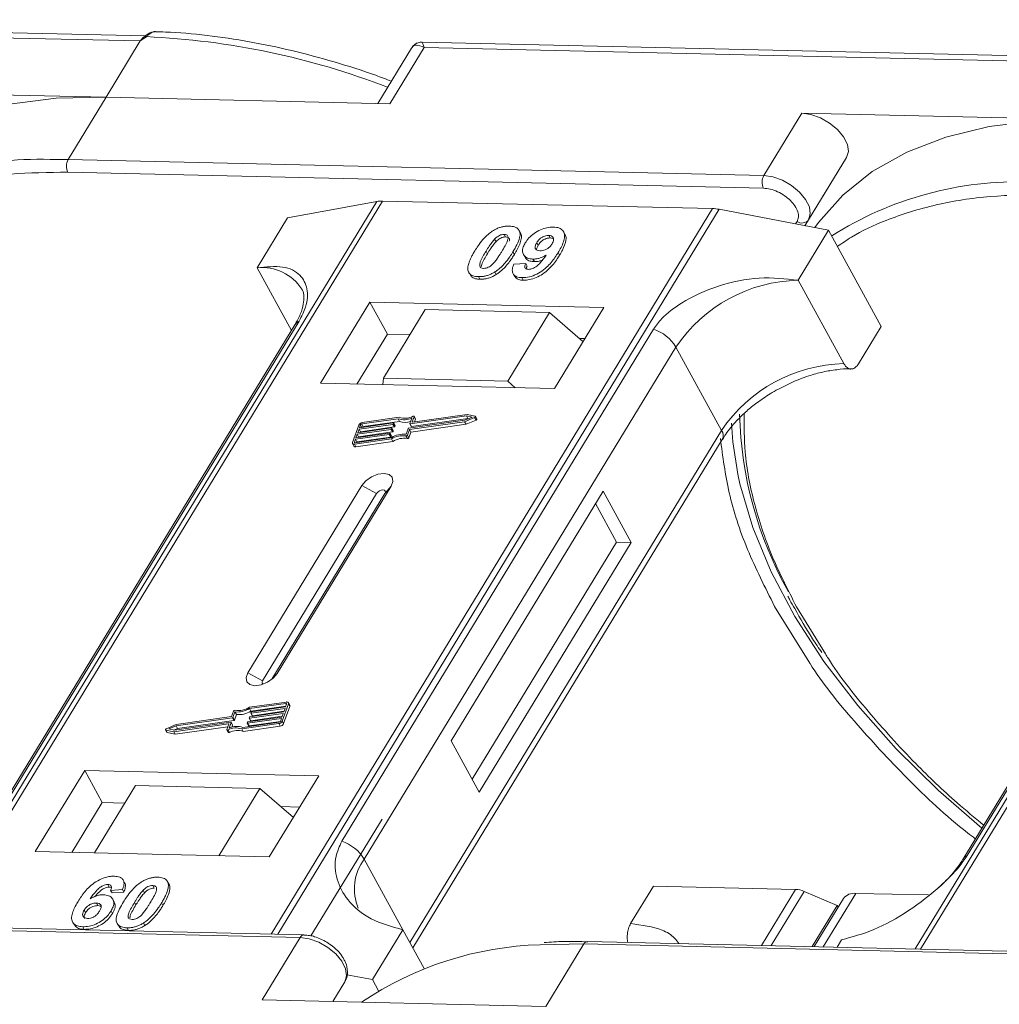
# Model space of a CAD drawing. Header units: millimetres. Extents: x -956 to 636, y -192 to 923.
# Tile 58 of 75: x 270 to 309, y 726 to 765. Entities that reach past the tile are written whole.
import ezdxf

# ---------------------------------------------------------------- set-up
doc = ezdxf.new("R2010")
doc.units = ezdxf.units.MM

msp = doc.modelspace()

# ---------------------------------------------------------------- linework, layer by layer
at = {"color": 7, "linetype": 'Continuous', "lineweight": 15}
for p, q in [((275.437, 764.432), (247.807, 765.066)), ((247.885, 764.858), (275.232, 764.23)), ((275.232, 764.23), (273.887, 762.02)), ((275.471, 764.398), (275.232, 764.23)), ((313.938, 763.548), (286.309, 764.182)), ((285.886, 763.944), (284.566, 761.775)), ((285.042, 761.764), (286.387, 763.974)), ((286.387, 763.974), (313.733, 763.347)), ((273.887, 762.02), (262.732, 762.276)), ((272.393, 759.565), (273.887, 762.02)), ((273.887, 762.02), (285.042, 761.764)), ((301.234, 761.393), (299.74, 758.938)), ((312.389, 761.137), (301.234, 761.393)), ((272.393, 759.565), (271.683, 759.57)), ((299.74, 758.938), (272.393, 759.565)), ((302.988, 759.652), (301.354, 756.966)), ((301.494, 757.197), (302.988, 759.652)), ((272.382, 759.068), (299.728, 758.44)), ((267.395, 729.411), (284.753, 757.937)), ((284.753, 757.937), (297.726, 757.639)), ((284.524, 757.92), (267.18, 729.416)), ((297.726, 757.639), (280.369, 729.114)), ((280.635, 729.108), (297.979, 757.612)), ((281.022, 757.276), (284.524, 757.92)), ((297.979, 757.612), (302.284, 756.788)), ((281.022, 757.276), (279.827, 755.312)), ((301.354, 756.966), (301.494, 757.197)), ((290.172, 756.681), (290.117, 756.782)), ((301.044, 757.135), (300.985, 757.037)), ((301.089, 754.824), (302.284, 756.788)), ((302.284, 756.788), (304.354, 753.006)), ((323.026, 757.037), (305.681, 728.533)), ((305.897, 728.528), (323.254, 757.054)), ((289.156, 756.438), (289.211, 756.337)), ((289.534, 756.625), (289.589, 756.524)), ((291.337, 756.484), (291.282, 756.585)), ((291.337, 756.484), (291.439, 756.463)), ((291.922, 756.629), (291.867, 756.73)), ((290.813, 756.297), (290.869, 756.197)), ((288.819, 755.965), (288.874, 755.865)), ((289.932, 755.836), (289.877, 755.937)), ((290.29, 755.834), (290.345, 755.733)), ((290.662, 755.654), (290.718, 755.553)), ((291.711, 755.813), (291.655, 755.913)), ((279.827, 755.312), (281.173, 752.852)), ((289.91, 755.451), (290.377, 755.482)), ((290.377, 755.482), (290.432, 755.381)), ((288.182, 755.073), (288.237, 754.972)), ((288.522, 754.963), (288.577, 754.862)), ((289.168, 755.15), (289.223, 755.049)), ((289.881, 755.078), (289.936, 754.977)), ((290.229, 754.924), (290.284, 754.823)), ((302.883, 751.546), (301.089, 754.824)), ((284.252, 753.965), (282.31, 750.774)), ((293.446, 753.755), (284.252, 753.965)), ((284.252, 753.965), (284.942, 752.705)), ((291.504, 750.563), (293.446, 753.755)), ((286.43, 753.667), (284.787, 750.966)), ((291.314, 753.554), (286.43, 753.667)), ((289.671, 750.854), (291.314, 753.554)), ((291.314, 753.554), (292.63, 752.413)), ((281.304, 753.068), (269.054, 732.935)), ((269.225, 733.084), (281.476, 753.217)), ((295.399, 752.897), (283.149, 732.765)), ((303.457, 751.532), (304.354, 753.006)), ((284.942, 752.705), (283.747, 750.741)), ((285.832, 752.684), (284.942, 752.705)), ((292.699, 752.527), (292.493, 752.531)), ((284.035, 732.063), (296.285, 752.196)), ((298.079, 748.918), (296.285, 752.196)), ((319.806, 752.184), (307.555, 732.052)), ((307.727, 732.201), (319.977, 752.333)), ((284.787, 750.966), (284.768, 750.717)), ((289.671, 750.854), (284.787, 750.966)), ((282.31, 750.774), (291.504, 750.563)), ((289.966, 750.598), (289.671, 750.854)), ((285.409, 749.434), (283.956, 749.228)), ((288.045, 749.486), (285.838, 749.172)), ((285.918, 749.251), (285.992, 749.456)), ((288.081, 749.545), (285.931, 749.239)), ((286.047, 749.37), (285.992, 749.471)), ((285.992, 749.456), (286.047, 749.355)), ((287.979, 749.261), (288.372, 749.426)), ((287.984, 749.315), (288.273, 749.437)), ((288.273, 749.437), (288.045, 749.486)), ((288.101, 749.385), (288.045, 749.486)), ((288.391, 749.479), (288.081, 749.545)), ((288.372, 749.426), (288.427, 749.326)), ((288.459, 749.37), (288.403, 749.47)), ((283.816, 749.127), (283.571, 748.446)), ((285.156, 749.156), (283.828, 748.968)), ((283.848, 749.024), (285.176, 749.213)), ((283.889, 749.138), (283.848, 749.024)), ((283.883, 748.867), (285.211, 749.055)), ((283.944, 749.038), (283.889, 749.138)), ((285.366, 749.374), (283.936, 749.171)), ((283.936, 749.171), (283.991, 749.071)), ((283.991, 749.071), (285.421, 749.274)), ((285.211, 749.055), (285.156, 749.156)), ((285.19, 749.201), (285.179, 749.173)), ((285.235, 749.072), (285.179, 749.173)), ((285.245, 749.108), (285.189, 749.209)), ((285.245, 749.1), (285.19, 749.201)), ((285.235, 749.072), (285.245, 749.1)), ((285.421, 749.274), (285.366, 749.374)), ((285.777, 749.002), (287.984, 749.315)), ((285.811, 748.953), (287.979, 749.261)), ((285.825, 749.184), (285.903, 749.403)), ((285.825, 749.176), (285.88, 749.076)), ((285.893, 749.071), (285.838, 749.172)), ((285.866, 748.852), (288.034, 749.16)), ((285.893, 749.071), (288.101, 749.385)), ((285.924, 749.24), (285.918, 749.251)), ((286.009, 749.25), (286.047, 749.355)), ((288.034, 749.16), (287.979, 749.261)), ((288.034, 749.16), (288.427, 749.326)), ((288.101, 749.385), (288.133, 749.378)), ((283.671, 748.434), (285.101, 748.637)), ((285.013, 748.759), (283.685, 748.57)), ((283.705, 748.627), (285.034, 748.816)), ((283.756, 748.769), (283.705, 748.627)), ((283.74, 748.47), (285.068, 748.658)), ((285.085, 748.958), (283.756, 748.769)), ((283.812, 748.668), (283.756, 748.769)), ((283.777, 748.826), (285.105, 749.014)), ((283.828, 748.968), (283.777, 748.826)), ((283.802, 748.641), (283.812, 748.668)), ((283.812, 748.668), (285.14, 748.857)), ((283.883, 748.867), (283.828, 748.968)), ((283.873, 748.839), (283.883, 748.867)), ((285.068, 748.658), (285.013, 748.759)), ((285.047, 748.804), (285.037, 748.776)), ((285.092, 748.675), (285.037, 748.776)), ((285.102, 748.711), (285.047, 748.811)), ((285.047, 748.804), (285.102, 748.703)), ((285.14, 748.857), (285.085, 748.958)), ((285.092, 748.675), (285.102, 748.703)), ((285.118, 749.003), (285.108, 748.974)), ((285.163, 748.873), (285.108, 748.974)), ((285.173, 748.909), (285.118, 749.01)), ((285.173, 748.902), (285.118, 749.003)), ((285.163, 748.873), (285.173, 748.902)), ((285.671, 748.7), (285.726, 748.6)), ((285.674, 748.766), (285.753, 748.985)), ((285.732, 748.734), (285.811, 748.953)), ((285.788, 748.633), (285.732, 748.734)), ((285.788, 748.633), (285.866, 748.852)), ((285.866, 748.852), (285.811, 748.953)), ((298.079, 748.918), (285.828, 728.785)), ((283.572, 748.403), (283.627, 748.302)), ((283.685, 748.57), (283.644, 748.457)), ((283.644, 748.457), (283.657, 748.434)), ((283.65, 748.377), (285.104, 748.583)), ((283.706, 748.276), (283.65, 748.377)), ((283.74, 748.47), (283.685, 748.57)), ((283.706, 748.276), (285.159, 748.482)), ((283.73, 748.442), (283.74, 748.47)), ((285.159, 748.482), (285.104, 748.583)), ((285.943, 728.576), (298.105, 748.565)), ((283.942, 746.753), (279.46, 739.388)), ((280.61, 739.361), (285.091, 746.727)), ((283.942, 746.753), (284.519, 746.441)), ((285.091, 746.727), (284.846, 746.434)), ((284.519, 746.441), (280.037, 739.076)), ((280.404, 739.134), (284.846, 746.434)), ((293.424, 746.535), (287.448, 736.715)), ((294.528, 744.518), (293.424, 746.535)), ((293.953, 744.531), (293.125, 746.044)), ((288.276, 735.202), (293.953, 744.531)), ((288.552, 734.697), (294.528, 744.518)), ((294.528, 744.518), (293.953, 744.531)), ((300.163, 741.997), (301.544, 739.767)), ((302.162, 740.129), (301.025, 741.977)), ((280.037, 739.076), (279.46, 739.388)), ((280.61, 739.361), (280.458, 739.181)), ((280.975, 738.241), (279.521, 738.035)), ((280.954, 738.184), (279.524, 737.981)), ((280.975, 738.146), (280.954, 738.184)), ((281.108, 738.114), (281.053, 738.215)), ((278.893, 737.884), (278.814, 737.665)), ((278.951, 737.852), (278.872, 737.633)), ((279.006, 737.751), (278.951, 737.852)), ((279.579, 737.88), (279.524, 737.981)), ((279.54, 737.66), (280.869, 737.849)), ((279.578, 737.814), (279.588, 737.842)), ((279.578, 737.806), (279.633, 737.706)), ((279.579, 737.88), (280.95, 738.075)), ((280.92, 737.991), (279.591, 737.802)), ((279.646, 737.701), (279.591, 737.802)), ((279.612, 737.859), (280.94, 738.047)), ((279.646, 737.701), (280.878, 737.876)), ((280.809, 737.49), (281.054, 738.171)), ((280.865, 737.39), (281.109, 738.07)), ((280.869, 737.849), (280.92, 737.991)), ((280.94, 738.047), (280.981, 738.161)), ((281.054, 738.171), (281.109, 738.07)), ((276.58, 737.132), (278.787, 737.446)), ((278.848, 737.616), (276.641, 737.302)), ((278.814, 737.665), (276.646, 737.357)), ((276.696, 737.202), (278.904, 737.515)), ((278.8, 737.434), (278.722, 737.215)), ((278.855, 737.34), (278.8, 737.441)), ((278.856, 737.333), (278.8, 737.434)), ((278.904, 737.515), (278.848, 737.616)), ((278.927, 737.532), (278.872, 737.633)), ((278.927, 737.532), (279.006, 737.751)), ((279.259, 737.243), (280.689, 737.446)), ((279.435, 737.416), (279.446, 737.445)), ((280.777, 737.594), (279.449, 737.405)), ((279.469, 737.462), (280.797, 737.65)), ((279.504, 737.304), (280.736, 737.479)), ((279.507, 737.615), (279.517, 737.643)), ((279.507, 737.608), (279.562, 737.507)), ((280.848, 737.792), (279.52, 737.604)), ((279.575, 737.503), (279.52, 737.604)), ((279.575, 737.503), (280.807, 737.678)), ((280.736, 737.48), (280.777, 737.594)), ((280.797, 737.65), (280.848, 737.792)), ((280.865, 737.39), (280.809, 737.49)), ((276.222, 737.147), (276.277, 737.047)), ((276.234, 737.139), (276.544, 737.073)), ((276.289, 737.038), (276.234, 737.139)), ((276.646, 737.357), (276.253, 737.191)), ((276.289, 737.038), (276.6, 736.972)), ((276.641, 737.302), (276.352, 737.181)), ((276.352, 737.181), (276.58, 737.132)), ((276.544, 737.073), (278.694, 737.378)), ((276.6, 736.972), (276.544, 737.073)), ((276.547, 737.139), (276.696, 737.202)), ((276.6, 736.972), (278.671, 737.267)), ((276.696, 737.202), (276.641, 737.302)), ((278.707, 737.367), (278.633, 737.162)), ((278.633, 737.147), (278.689, 737.046)), ((278.731, 737.043), (278.676, 737.143)), ((278.704, 737.359), (278.694, 737.378)), ((278.825, 737.249), (278.856, 737.333)), ((279.216, 737.183), (280.669, 737.39)), ((279.271, 737.082), (279.216, 737.183)), ((279.271, 737.082), (280.724, 737.289)), ((279.436, 737.409), (279.491, 737.308)), ((279.504, 737.304), (279.449, 737.405)), ((280.669, 737.39), (280.724, 737.289)), ((287.448, 736.715), (288.552, 734.697)), ((273.047, 735.552), (271.105, 732.36)), ((282.242, 735.341), (273.047, 735.552)), ((273.047, 735.552), (273.737, 734.291)), ((280.3, 732.149), (282.242, 735.341)), ((275.046, 734.958), (273.433, 732.306)), ((275.046, 734.958), (279.931, 734.846)), ((278.317, 732.194), (279.931, 734.846)), ((279.931, 734.846), (281.246, 733.704)), ((273.737, 734.291), (272.542, 732.327)), ((274.628, 734.27), (273.737, 734.291)), ((281.495, 734.113), (280.756, 734.13)), ((284.733, 733.64), (281.939, 729.048)), ((271.105, 732.36), (280.3, 732.149)), ((284.035, 732.063), (285.552, 729.29)), ((274.615, 731.137), (274.56, 731.238)), ((276.264, 731.235), (276.259, 731.243)), ((273.957, 731.066), (274.012, 730.965)), ((274.532, 730.865), (274.064, 730.834)), ((274.064, 730.834), (274.12, 730.733)), ((274.532, 730.865), (274.587, 730.764)), ((275.398, 730.738), (275.342, 730.839)), ((275.72, 731.026), (275.775, 730.925)), ((276.322, 731.139), (276.377, 731.038)), ((294.501, 729.528), (295.397, 731.001)), ((295.397, 731.001), (300.984, 730.873)), ((300.984, 730.873), (299.645, 728.672)), ((274.12, 730.733), (274.587, 730.764)), ((274.207, 730.379), (274.152, 730.48)), ((301.319, 730.795), (300.022, 728.663)), ((301.319, 730.795), (302.624, 730.238)), ((302.865, 730.512), (301.717, 728.624)), ((302.074, 728.616), (303.354, 730.719)), ((306.214, 730.654), (303.354, 730.719)), ((273.026, 730.061), (273.081, 729.96)), ((273.505, 730.336), (273.56, 730.235)), ((275.004, 730.365), (275.059, 730.264)), ((276.065, 730.34), (276.12, 730.24)), ((301.643, 728.626), (302.624, 730.238)), ((302.659, 730.173), (302.624, 730.238)), ((281.66, 729.084), (254.313, 729.712)), ((274.082, 730.028), (274.137, 729.927)), ((254.167, 729.612), (281.514, 728.984)), ((272.574, 729.588), (272.629, 729.487)), ((272.969, 729.404), (273.024, 729.303)), ((274.324, 729.535), (274.379, 729.434)), ((274.709, 729.364), (274.764, 729.263)), ((275.354, 729.551), (275.409, 729.45)), ((285.552, 729.29), (284.357, 727.326)), ((285.552, 729.29), (286.386, 727.766)), ((281.514, 728.984), (280.02, 726.529)), ((302.615, 728.603), (302.792, 728.894)), ((290.941, 728.698), (292.668, 728.728)), ((291.175, 726.273), (292.668, 728.728)), ((292.668, 728.728), (320.015, 728.101)), ((320.161, 728.201), (292.814, 728.828)), ((283.347, 727.519), (284.357, 727.326)), ((283.268, 727.244), (282.795, 726.466)), ((282.795, 726.466), (283.268, 727.244)), ((284.357, 727.326), (284.596, 726.888)), ((280.02, 726.529), (291.175, 726.273))]:
    msp.add_line(p, q, dxfattribs=at)
at = {"color": 7, "linetype": 'Continuous', "lineweight": 15, "flags": 128}
for points in [[(275.471, 764.398), (275.458, 764.407), (275.446, 764.413), (275.435, 764.417), (275.426, 764.418), (275.419, 764.418), (275.413, 764.415), (275.409, 764.41), (275.407, 764.403)], [(273.887, 762.02), (271.926, 761.974), (270.087, 761.743), (268.391, 761.33), (266.856, 760.739), (265.5, 759.978), (264.337, 759.054), (263.38, 757.977), (263.236, 757.776)], [(302.988, 759.652), (303.059, 759.886), (303.02, 760.162), (302.875, 760.457), (302.636, 760.746), (302.324, 761.004), (301.965, 761.208), (301.591, 761.342), (301.234, 761.393)], [(312.389, 761.137), (310.427, 761.091), (308.588, 760.86), (306.892, 760.447), (305.358, 759.856), (304.001, 759.094), (302.838, 758.17), (301.881, 757.093), (301.738, 756.892)], [(301.494, 757.197), (301.565, 757.43), (301.526, 757.706), (301.381, 758.002), (301.142, 758.291), (300.83, 758.549), (300.471, 758.753), (300.097, 758.887), (299.74, 758.938)], [(285.949, 749.474), (285.958, 749.478), (285.968, 749.48), (285.976, 749.48), (285.983, 749.478), (285.989, 749.474), (285.992, 749.469), (285.993, 749.463), (285.992, 749.456)], [(288.391, 749.479), (288.398, 749.476), (288.403, 749.471), (288.405, 749.464), (288.404, 749.456), (288.399, 749.447), (288.392, 749.439), (288.383, 749.432), (288.372, 749.426)], [(285.176, 749.213), (285.18, 749.213), (285.183, 749.213), (285.186, 749.212), (285.188, 749.211), (285.189, 749.209), (285.19, 749.207), (285.19, 749.204), (285.19, 749.201)], [(285.838, 749.172), (285.834, 749.172), (285.831, 749.172), (285.828, 749.173), (285.826, 749.175), (285.825, 749.176), (285.824, 749.179), (285.824, 749.181), (285.825, 749.184)], [(285.931, 749.239), (285.928, 749.239), (285.925, 749.239), (285.922, 749.24), (285.92, 749.242), (285.918, 749.243), (285.918, 749.246), (285.918, 749.248), (285.918, 749.251)], [(288.427, 749.326), (288.438, 749.331), (288.447, 749.338), (288.454, 749.347), (288.459, 749.355), (288.46, 749.363), (288.459, 749.37)], [(298.717, 747.197), (298.523, 748.471), (298.472, 749.209)], [(285.034, 748.816), (285.037, 748.816), (285.04, 748.816), (285.043, 748.815), (285.045, 748.813), (285.047, 748.812), (285.047, 748.809), (285.048, 748.807), (285.047, 748.804)], [(285.105, 749.014), (285.109, 749.015), (285.112, 749.014), (285.114, 749.013), (285.116, 749.012), (285.118, 749.01), (285.119, 749.008), (285.119, 749.005), (285.118, 749.003)], [(283.65, 748.377), (283.63, 748.376), (283.611, 748.377), (283.594, 748.383), (283.582, 748.391), (283.573, 748.402), (283.568, 748.415), (283.567, 748.43), (283.571, 748.446)], [(283.644, 748.457), (283.643, 748.451), (283.643, 748.446), (283.645, 748.442), (283.648, 748.438), (283.652, 748.436), (283.658, 748.434), (283.664, 748.433), (283.671, 748.434)], [(285.091, 746.727), (285.162, 746.916), (285.134, 747.078), (285.013, 747.189), (284.816, 747.231), (284.573, 747.199), (284.322, 747.096), (284.1, 746.94), (283.942, 746.753)], [(308.3, 733.276), (306.599, 734.757), (304.933, 736.4), (303.428, 738.1), (302.1, 739.838), (300.962, 741.598), (300.026, 743.359), (299.303, 745.104), (298.8, 746.814), (298.717, 747.197)], [(284.846, 746.434), (284.866, 746.487), (284.858, 746.534), (284.824, 746.565), (284.767, 746.577), (284.698, 746.568), (284.627, 746.539), (284.564, 746.494), (284.519, 746.441)], [(279.46, 739.388), (279.39, 739.199), (279.417, 739.036), (279.539, 738.926), (279.736, 738.883), (279.979, 738.916), (280.23, 739.018), (280.452, 739.174), (280.61, 739.361)], [(280.037, 739.076), (280.017, 739.022), (280.024, 738.976), (280.059, 738.944), (280.063, 738.942)], [(280.981, 738.161), (280.982, 738.166), (280.982, 738.171), (280.98, 738.176), (280.977, 738.179), (280.973, 738.182), (280.967, 738.184), (280.961, 738.185), (280.954, 738.184)], [(280.975, 738.241), (280.995, 738.242), (281.014, 738.24), (281.031, 738.235), (281.043, 738.227), (281.052, 738.216), (281.057, 738.203), (281.058, 738.188), (281.054, 738.171)], [(279.591, 737.802), (279.588, 737.802), (279.585, 737.802), (279.582, 737.803), (279.58, 737.804), (279.578, 737.806), (279.578, 737.808), (279.577, 737.811), (279.578, 737.814)], [(278.787, 737.446), (278.791, 737.446), (278.794, 737.446), (278.797, 737.445), (278.799, 737.443), (278.8, 737.441), (278.801, 737.439), (278.801, 737.437), (278.8, 737.434)], [(279.449, 737.405), (279.445, 737.405), (279.442, 737.405), (279.439, 737.406), (279.437, 737.407), (279.436, 737.409), (279.435, 737.411), (279.435, 737.414), (279.435, 737.416)], [(279.52, 737.604), (279.516, 737.603), (279.513, 737.604), (279.511, 737.604), (279.509, 737.606), (279.507, 737.608), (279.506, 737.61), (279.506, 737.612), (279.507, 737.615)], [(276.234, 737.139), (276.227, 737.142), (276.222, 737.147), (276.22, 737.154), (276.221, 737.162), (276.226, 737.17), (276.233, 737.179), (276.242, 737.186), (276.253, 737.191)], [(278.676, 737.143), (278.667, 737.14), (278.657, 737.138), (278.649, 737.138), (278.642, 737.14), (278.636, 737.144), (278.633, 737.149), (278.632, 737.155), (278.633, 737.162)], [(278.689, 737.046), (278.691, 737.043), (278.697, 737.039), (278.704, 737.037), (278.713, 737.037), (278.722, 737.039), (278.731, 737.043)], [(278.694, 737.378), (278.697, 737.379), (278.7, 737.378), (278.703, 737.378), (278.705, 737.376), (278.707, 737.374), (278.707, 737.372), (278.707, 737.37), (278.707, 737.367)], [(281.514, 728.984), (281.871, 728.933), (282.245, 728.8), (282.604, 728.595), (282.916, 728.337), (283.155, 728.048), (283.3, 727.753), (283.339, 727.477), (283.268, 727.244)]]:
    msp.add_lwpolyline(points, dxfattribs=at)
at = {"color": 7, "linetype": 'Continuous', "lineweight": 15}
for centre, radius, start, end in [((274.115, 734.344), 30.085, 68.8867, 87.4164), ((271.245, 745.828), 13.749, 88.173, 122.2769), ((272.868, 759.305), 0.541, 151.2883, 206.0774), ((300.214, 758.678), 0.541, 151.2883, 206.0774), ((309.746, 744.945), 13.749, 88.173, 122.2769), ((284.721, 756.814), 1.123, 88.3644, 100.0749), ((297.685, 756.101), 1.539, 78.9596, 88.4511), ((301.237, 757.396), 0.325, 233.4992, 322.3259), ((280.019, 753.465), 1.856, 32.7281, 95.9449), ((301.223, 748.874), 5.951, 91.2925, 146.0732), ((281.634, 752.862), 0.389, 114.0472, 148.0355), ((294.885, 751.338), 1.642, 31.4947, 71.765), ((303.017, 745.596), 5.951, 91.2925, 146.0732), ((285.635, 750.05), 0.655, 249.8549, 298.6145), ((313.84, 749.94), 15.062, 181.473, 209.2705), ((283.98, 749.047), 0.183, 97.4207, 153.8527), ((283.944, 749.111), 0.0609, 97.4207, 153.8527), ((283.999, 749.01), 0.0615, 97.5763, 152.4403), ((285.152, 749.186), 0.0305, 277.4207, 333.8527), ((285.207, 749.086), 0.0305, 277.4207, 333.8527), ((285.237, 749.104), 0.00882, 336.9348, 26.0002), ((285.599, 750.062), 0.726, 251.2927, 294.8085), ((285.647, 749.916), 0.68, 250.6487, 287.8017), ((285.889, 749.083), 0.0119, 216.6597, 287.1115), ((286.032, 749.362), 0.0171, 336.1246, 26.8104), ((285.009, 748.789), 0.0305, 277.4207, 333.8527), ((285.065, 748.688), 0.0305, 277.4207, 333.8527), ((285.081, 748.988), 0.0305, 277.4207, 333.8527), ((285.584, 747.832), 0.939, 84.4424, 120.9301), ((285.094, 748.707), 0.00882, 336.9348, 26.0002), ((285.538, 747.914), 0.798, 80.3986, 122.9491), ((285.136, 748.887), 0.0305, 277.4207, 333.8527), ((285.165, 748.905), 0.00882, 336.9348, 26.0002), ((285.679, 748.759), 0.0589, 261.7629, 334.647), ((285.781, 748.972), 0.0305, 97.4207, 153.8527), ((297.805, 748.719), 0.338, 332.7392, 35.9387), ((283.685, 748.344), 0.0713, 216.6597, 287.1115), ((285.593, 747.813), 0.798, 80.3986, 122.9491), ((285.734, 748.658), 0.0589, 261.7629, 334.647), ((278.946, 737.859), 0.0589, 81.7629, 154.647), ((279.041, 738.786), 0.939, 264.4424, 300.9301), ((279.087, 738.704), 0.798, 260.3986, 302.9491), ((279.097, 738.685), 0.939, 264.4424, 300.9301), ((279.616, 737.829), 0.0305, 97.4207, 153.8527), ((281.06, 738.091), 0.0529, 336.9348, 26.0002), ((278.844, 737.646), 0.0305, 277.4207, 333.8527), ((278.9, 737.545), 0.0305, 277.4207, 333.8527), ((279.473, 737.431), 0.0305, 97.4207, 153.8527), ((279.544, 737.63), 0.0305, 97.4207, 153.8527), ((279.572, 737.514), 0.0119, 216.6597, 287.1115), ((279.643, 737.713), 0.0119, 216.6597, 287.1115), ((280.645, 737.571), 0.183, 277.4207, 333.8527), ((280.681, 737.507), 0.0609, 277.4207, 333.8527), ((276.291, 737.055), 0.017, 210.2186, 262.8226), ((278.99, 736.568), 0.655, 69.8549, 118.6145), ((279.026, 736.556), 0.726, 71.2927, 114.8085), ((279.045, 736.467), 0.655, 69.8549, 118.6145), ((278.848, 737.337), 0.00882, 336.9348, 26.0002), ((279.5, 737.315), 0.0119, 216.6597, 287.1115), ((280.7, 737.47), 0.183, 277.4207, 333.8527), ((282.635, 731.205), 1.642, 31.4947, 71.765), ((285.592, 730.893), 1.948, 143.0587, 202.974), ((307.885, 731.846), 0.389, 114.0436, 148.1804), ((300.944, 729.951), 0.924, 66.0507, 87.522), ((303.289, 730.192), 0.531, 83.0653, 142.99), ((281.667, 728.916), 0.168, 92.0598, 156.0028), ((291.315, 715.526), 13.177, 91.6287, 124.0831), ((292.828, 728.652), 0.177, 94.3757, 154.3004)]:
    msp.add_arc(centre, radius, start, end, dxfattribs=at)
for points, knots in [([(275.803, 764.593), (275.768, 764.59), (275.693, 764.585), (275.557, 764.527), (275.468, 764.457), (275.413, 764.415)], [0, 0, 0, 0, 0.249637, 0.538323, 1, 1, 1, 1]), ([(275.836, 764.593), (275.832, 764.594), (275.801, 764.603), (275.736, 764.585), (275.645, 764.546), (275.557, 764.48), (275.498, 764.424), (275.471, 764.398)], [0, 0, 0, 0, 0.0330436, 0.2854264, 0.5318753, 0.785768, 1, 1, 1, 1]), ([(285.097, 762.648), (284.893, 762.726), (284.145, 763.012), (282.838, 763.421), (281.177, 763.869), (279.503, 764.219), (277.843, 764.458), (276.614, 764.58), (275.962, 764.584), (275.835, 764.585)], [0, 0, 0, 0, 0.064257, 0.235538, 0.411454, 0.590698, 0.772379, 0.955884, 1, 1, 1, 1]), ([(275.418, 764.418), (275.408, 764.41), (275.388, 764.395), (275.367, 764.38), (275.357, 764.372)], [0, 0, 0, 0, 0.5187957, 1, 1, 1, 1]), ([(286.307, 764.182), (286.256, 764.179), (286.168, 764.174), (286.021, 764.106), (285.954, 764.029), (285.917, 763.987)], [0, 0, 0, 0, 0.389383, 0.666862, 1, 1, 1, 1]), ([(286.308, 764.177), (286.308, 764.179), (286.307, 764.198), (286.326, 764.132), (286.366, 764.027), (286.387, 763.974)], [0, 0, 0, 0, 0.044603, 0.521109, 1, 1, 1, 1]), ([(286.387, 763.974), (286.275, 764.019), (286.102, 764.089), (285.946, 764.035), (285.889, 763.944), (285.863, 763.903)], [0, 0, 0, 0, 0.498413, 0.772928, 1, 1, 1, 1]), ([(264.133, 757.031), (264.311, 757.158), (264.878, 757.562), (266.149, 758.141), (267.954, 758.705), (270.085, 759.048), (271.624, 759.061), (272.382, 759.068)], [0, 0, 0, 0, 0.088375, 0.281114, 0.527622, 0.767417, 1, 1, 1, 1]), ([(299.728, 758.44), (299.814, 758.432), (299.99, 758.416), (300.279, 758.31), (300.554, 758.154), (300.789, 757.959), (300.97, 757.74), (301.081, 757.515), (301.115, 757.3), (301.067, 757.189), (301.044, 757.135)], [0, 0, 0, 0, 0.12225, 0.25, 0.37775, 0.5, 0.62225, 0.75, 0.87775, 1, 1, 1, 1]), ([(302.635, 756.148), (302.813, 756.275), (303.38, 756.678), (304.65, 757.257), (306.456, 757.822), (308.587, 758.165), (310.125, 758.178), (310.883, 758.184)], [0, 0, 0, 0, 0.088375, 0.281114, 0.527622, 0.767417, 1, 1, 1, 1]), ([(288.377, 755.976), (288.418, 756.041), (288.511, 756.19), (288.711, 756.449), (288.918, 756.654), (289.071, 756.754), (289.087, 756.765)], [0, 0, 0, 0, 0.236731, 0.537555, 0.949668, 1, 1, 1, 1]), ([(289.087, 756.765), (289.128, 756.789), (289.21, 756.838), (289.342, 756.892), (289.475, 756.93), (289.584, 756.947), (289.669, 756.952), (289.712, 756.952), (289.733, 756.952)], [0, 0, 0, 0, 0.193776, 0.3936, 0.587864, 0.788908, 0.894169, 1, 1, 1, 1]), ([(289.733, 756.952), (289.807, 756.945), (289.958, 756.932), (290.101, 756.83), (290.169, 756.682), (290.134, 756.384), (289.986, 756.127), (289.877, 755.937)], [0, 0, 0, 0, 0.147566, 0.296688, 0.431278, 0.580404, 1, 1, 1, 1]), ([(290.36, 756.288), (290.404, 756.354), (290.494, 756.487), (290.703, 756.671), (290.953, 756.813), (291.224, 756.903), (291.387, 756.909), (291.472, 756.912)], [0, 0, 0, 0, 0.197927, 0.397728, 0.597413, 0.790584, 1, 1, 1, 1]), ([(291.472, 756.912), (291.547, 756.905), (291.697, 756.891), (291.843, 756.787), (291.92, 756.633), (291.898, 756.368), (291.777, 756.117), (291.673, 755.943), (291.655, 755.913)], [0, 0, 0, 0, 0.148288, 0.297745, 0.443713, 0.607791, 0.934708, 1, 1, 1, 1]), ([(288.819, 755.965), (288.839, 755.998), (288.879, 756.064), (288.936, 756.152), (288.99, 756.231), (289.041, 756.301), (289.094, 756.37), (289.135, 756.415), (289.156, 756.438)], [0, 0, 0, 0, 0.205942, 0.411959, 0.558149, 0.704502, 0.851801, 1, 1, 1, 1]), ([(289.156, 756.438), (289.19, 756.472), (289.246, 756.526), (289.345, 756.587), (289.436, 756.618), (289.498, 756.624), (289.53, 756.625), (289.534, 756.625)], [0, 0, 0, 0, 0.334804, 0.542561, 0.750382, 0.970721, 1, 1, 1, 1]), ([(289.211, 756.337), (289.245, 756.371), (289.301, 756.425), (289.401, 756.486), (289.492, 756.517), (289.553, 756.524), (289.585, 756.524), (289.589, 756.524)], [0, 0, 0, 0, 0.334804, 0.542561, 0.750382, 0.970721, 1, 1, 1, 1]), ([(289.534, 756.625), (289.565, 756.621), (289.62, 756.615), (289.673, 756.576), (289.694, 756.502), (289.667, 756.366), (289.569, 756.173), (289.482, 756.026), (289.437, 755.951)], [0, 0, 0, 0, 0.104614, 0.188814, 0.273512, 0.444127, 0.719481, 1, 1, 1, 1]), ([(289.589, 756.524), (289.62, 756.521), (289.676, 756.514), (289.728, 756.475), (289.746, 756.421), (289.737, 756.378), (289.732, 756.357)], [0, 0, 0, 0, 0.293658, 0.530016, 0.767769, 1, 1, 1, 1]), ([(289.932, 755.836), (289.971, 755.902), (290.091, 756.106), (290.207, 756.376), (290.225, 756.598), (290.176, 756.659), (290.162, 756.676)], [0, 0, 0, 0, 0.220552, 0.687786, 0.91457, 1, 1, 1, 1]), ([(290.813, 756.297), (290.842, 756.34), (290.887, 756.408), (290.983, 756.495), (291.078, 756.546), (291.182, 756.58), (291.246, 756.583), (291.282, 756.585)], [0, 0, 0, 0, 0.2913202, 0.4655393, 0.6416315, 0.798664, 1, 1, 1, 1]), ([(290.869, 756.197), (290.897, 756.239), (290.942, 756.307), (291.038, 756.394), (291.133, 756.445), (291.237, 756.479), (291.301, 756.482), (291.337, 756.484)], [0, 0, 0, 0, 0.29132, 0.465539, 0.641632, 0.798664, 1, 1, 1, 1]), ([(291.282, 756.585), (291.319, 756.58), (291.393, 756.571), (291.458, 756.512), (291.485, 756.433), (291.463, 756.342), (291.43, 756.283), (291.415, 756.255)], [0, 0, 0, 0, 0.207955, 0.420406, 0.62732, 0.827707, 1, 1, 1, 1]), ([(291.711, 755.813), (291.749, 755.878), (291.865, 756.076), (291.967, 756.343), (291.974, 756.554), (291.923, 756.612), (291.913, 756.624)], [0, 0, 0, 0, 0.2271221, 0.6848597, 0.9348975, 1, 1, 1, 1]), ([(288.874, 755.865), (288.894, 755.897), (288.934, 755.963), (288.992, 756.051), (289.046, 756.13), (289.096, 756.2), (289.149, 756.269), (289.191, 756.314), (289.211, 756.337)], [0, 0, 0, 0, 0.2059417, 0.4119594, 0.558149, 0.7045024, 0.8518015, 1, 1, 1, 1]), ([(290.662, 755.654), (290.588, 755.662), (290.439, 755.678), (290.302, 755.789), (290.24, 755.942), (290.266, 756.118), (290.331, 756.237), (290.36, 756.288)], [0, 0, 0, 0, 0.210189, 0.421773, 0.623603, 0.837034, 1, 1, 1, 1]), ([(290.936, 755.98), (290.899, 755.984), (290.83, 755.991), (290.764, 756.039), (290.739, 756.105), (290.756, 756.194), (290.792, 756.259), (290.813, 756.297)], [0, 0, 0, 0, 0.213937, 0.398075, 0.583091, 0.751666, 1, 1, 1, 1]), ([(290.803, 756.019), (290.805, 756.04), (290.811, 756.097), (290.846, 756.158), (290.869, 756.197)], [0, 0, 0, 0, 0.366323, 1, 1, 1, 1]), ([(291.415, 756.255), (291.389, 756.216), (291.345, 756.151), (291.245, 756.069), (291.143, 756.017), (291.035, 755.983), (290.969, 755.981), (290.936, 755.98)], [0, 0, 0, 0, 0.2673945, 0.4472142, 0.6271221, 0.8130653, 1, 1, 1, 1]), ([(288.119, 755.177), (288.113, 755.204), (288.1, 755.259), (288.109, 755.377), (288.149, 755.529), (288.221, 755.695), (288.299, 755.845), (288.351, 755.932), (288.377, 755.976)], [0, 0, 0, 0, 0.1184406, 0.2393457, 0.4595932, 0.6849248, 0.8422399, 1, 1, 1, 1]), ([(288.721, 755.29), (288.685, 755.295), (288.625, 755.303), (288.578, 755.348), (288.564, 755.424), (288.592, 755.56), (288.692, 755.752), (288.776, 755.894), (288.819, 755.965)], [0, 0, 0, 0, 0.1253702, 0.2022903, 0.2791788, 0.4647576, 0.7305818, 1, 1, 1, 1]), ([(288.636, 755.359), (288.639, 755.385), (288.651, 755.478), (288.75, 755.652), (288.832, 755.793), (288.874, 755.865)], [0, 0, 0, 0, 0.166989, 0.580698, 1, 1, 1, 1]), ([(289.437, 755.951), (289.417, 755.918), (289.377, 755.853), (289.319, 755.764), (289.265, 755.685), (289.215, 755.615), (289.161, 755.545), (289.12, 755.5), (289.099, 755.477)], [0, 0, 0, 0, 0.20527, 0.410616, 0.55715, 0.703844, 0.851471, 1, 1, 1, 1]), ([(289.877, 755.937), (289.836, 755.872), (289.742, 755.723), (289.547, 755.469), (289.342, 755.265), (289.19, 755.165), (289.168, 755.15)], [0, 0, 0, 0, 0.237281, 0.538591, 0.932677, 1, 1, 1, 1]), ([(289.223, 755.049), (289.262, 755.076), (289.34, 755.128), (289.47, 755.24), (289.608, 755.382), (289.737, 755.543), (289.844, 755.695), (289.903, 755.789), (289.932, 755.836)], [0, 0, 0, 0, 0.118595, 0.239509, 0.447458, 0.659935, 0.829685, 1, 1, 1, 1]), ([(291.655, 755.913), (291.614, 755.848), (291.489, 755.651), (291.271, 755.379), (290.959, 755.133), (290.669, 754.989), (290.416, 754.927), (290.278, 754.924), (290.229, 754.924)], [0, 0, 0, 0, 0.142337, 0.429127, 0.589943, 0.751205, 0.909895, 1, 1, 1, 1]), ([(290.284, 754.823), (290.364, 754.826), (290.526, 754.832), (290.794, 754.92), (291.058, 755.062), (291.36, 755.314), (291.562, 755.577), (291.68, 755.765), (291.711, 755.813)], [0, 0, 0, 0, 0.14324, 0.28761, 0.430449, 0.591135, 0.89544, 1, 1, 1, 1]), ([(290.355, 755.738), (290.365, 755.714), (290.399, 755.638), (290.528, 755.57), (290.661, 755.558), (290.718, 755.553)], [0, 0, 0, 0, 0.20752, 0.66568, 1, 1, 1, 1]), ([(290.485, 755.25), (290.517, 755.252), (290.583, 755.256), (290.699, 755.302), (290.831, 755.384), (291.002, 755.56), (291.106, 755.708), (291.178, 755.809)], [0, 0, 0, 0, 0.112015, 0.224355, 0.367768, 0.565827, 1, 1, 1, 1]), ([(291.178, 755.809), (291.137, 755.786), (291.053, 755.739), (290.942, 755.697), (290.854, 755.673), (290.789, 755.661), (290.725, 755.655), (290.683, 755.654), (290.662, 755.654)], [0, 0, 0, 0, 0.243491, 0.496266, 0.61821, 0.741704, 0.870158, 1, 1, 1, 1]), ([(290.718, 755.553), (290.757, 755.554), (290.838, 755.556), (290.944, 755.579), (291.006, 755.601), (291.023, 755.607)], [0, 0, 0, 0, 0.409454, 0.83528, 1, 1, 1, 1]), ([(281.476, 753.217), (281.57, 753.404), (281.811, 753.884), (281.821, 754.52), (281.537, 755.084), (280.885, 755.416), (280.179, 755.346), (279.827, 755.312)], [0, 0, 0, 0, 0.125713, 0.321276, 0.524466, 0.763484, 1, 1, 1, 1]), ([(289.099, 755.477), (289.065, 755.444), (289.01, 755.389), (288.91, 755.329), (288.821, 755.298), (288.758, 755.291), (288.726, 755.29), (288.721, 755.29)], [0, 0, 0, 0, 0.333678, 0.540413, 0.747264, 0.961209, 1, 1, 1, 1]), ([(290.229, 754.924), (290.154, 754.931), (290.019, 754.944), (289.893, 755.038), (289.837, 755.178), (289.86, 755.326), (289.899, 755.424), (289.91, 755.451)], [0, 0, 0, 0, 0.2427882, 0.4388655, 0.6348012, 0.9009361, 1, 1, 1, 1]), ([(290.377, 755.482), (290.361, 755.443), (290.336, 755.382), (290.345, 755.31), (290.382, 755.271), (290.433, 755.253), (290.47, 755.251), (290.485, 755.25)], [0, 0, 0, 0, 0.3447142, 0.5290593, 0.7142089, 0.8921959, 1, 1, 1, 1]), ([(290.401, 755.268), (290.403, 755.289), (290.406, 755.325), (290.424, 755.364), (290.432, 755.381)], [0, 0, 0, 0, 0.569737, 1, 1, 1, 1]), ([(288.522, 754.963), (288.485, 754.965), (288.408, 754.969), (288.308, 754.993), (288.222, 755.034), (288.168, 755.084), (288.136, 755.134), (288.125, 755.162), (288.119, 755.177)], [0, 0, 0, 0, 0.192635, 0.388697, 0.582015, 0.783044, 0.890959, 1, 1, 1, 1]), ([(288.24, 754.974), (288.25, 754.963), (288.279, 754.931), (288.351, 754.897), (288.436, 754.874), (288.514, 754.865), (288.556, 754.863), (288.577, 754.862)], [0, 0, 0, 0, 0.143925, 0.415852, 0.697483, 0.848301, 1, 1, 1, 1]), ([(289.168, 755.15), (289.127, 755.126), (289.045, 755.077), (288.913, 755.023), (288.78, 754.985), (288.671, 754.968), (288.586, 754.963), (288.543, 754.963), (288.522, 754.963)], [0, 0, 0, 0, 0.193769, 0.393564, 0.587886, 0.789131, 0.894283, 1, 1, 1, 1]), ([(288.577, 754.862), (288.617, 754.862), (288.695, 754.863), (288.822, 754.881), (288.955, 754.917), (289.067, 754.963), (289.157, 755.009), (289.201, 755.036), (289.223, 755.049)], [0, 0, 0, 0, 0.193594, 0.390501, 0.584817, 0.78683, 0.892868, 1, 1, 1, 1]), ([(289.939, 754.979), (289.968, 754.941), (290.023, 754.867), (290.162, 754.83), (290.253, 754.825), (290.284, 754.823)], [0, 0, 0, 0, 0.4158523, 0.8021376, 1, 1, 1, 1]), ([(301.089, 754.824), (300.585, 754.878), (299.576, 754.988), (297.939, 754.649), (296.631, 754.049), (295.781, 753.42), (295.503, 753.039), (295.399, 752.897)], [0, 0, 0, 0, 0.249096, 0.498243, 0.745205, 0.90541, 1, 1, 1, 1]), ([(281.574, 754.467), (281.583, 754.455), (281.639, 754.381), (281.668, 754.217), (281.654, 753.893), (281.547, 753.509), (281.382, 753.211), (281.302, 753.067)], [0, 0, 0, 0, 0.054359, 0.333223, 0.559722, 0.78604, 1, 1, 1, 1]), ([(300.309, 750.545), (300.59, 750.686), (300.983, 750.883), (301.574, 751.09), (302.065, 751.226), (302.611, 751.314), (302.984, 751.347), (303.151, 751.332), (303.163, 751.331)], [0, 0, 0, 0, 0.288391, 0.40474, 0.594322, 0.785544, 0.984773, 1, 1, 1, 1]), ([(303.457, 751.532), (303.421, 751.483), (303.347, 751.384), (303.21, 751.323), (303.073, 751.34), (302.959, 751.423), (302.904, 751.511), (302.883, 751.546)], [0, 0, 0, 0, 0.2146939, 0.4293877, 0.6440816, 0.8587754, 1, 1, 1, 1]), ([(298.118, 748.566), (298.157, 748.635), (298.294, 748.874), (298.619, 749.257), (299.041, 749.668), (299.485, 750.027), (299.906, 750.316), (300.201, 750.484), (300.309, 750.545)], [0, 0, 0, 0, 0.0972859, 0.3406221, 0.5254687, 0.6869716, 0.885597, 1, 1, 1, 1]), ([(301.025, 741.977), (300.681, 742.653), (299.984, 744.026), (299.317, 746.073), (298.96, 747.946), (298.961, 749.081), (298.962, 749.578)], [0, 0, 0, 0, 0.255322, 0.518562, 0.789217, 1, 1, 1, 1]), ([(298.032, 748.601), (298.123, 747.896), (298.304, 746.483), (299.025, 744.256), (299.785, 742.747), (300.163, 741.997)], [0, 0, 0, 0, 0.3344532, 0.6690302, 1, 1, 1, 1]), ([(300.687, 742.4), (300.711, 742.349), (300.785, 742.189), (300.885, 742.029), (300.952, 741.919)], [0, 0, 0, 0, 0.317467, 1, 1, 1, 1]), ([(300.952, 741.919), (301.171, 741.522), (301.49, 740.942), (301.893, 740.368), (302.02, 740.187)], [0, 0, 0, 0, 0.685846, 1, 1, 1, 1]), ([(308.377, 733.403), (308.027, 733.69), (307.084, 734.465), (305.532, 735.958), (303.825, 737.855), (302.661, 739.312), (302.199, 740.069), (302.162, 740.129)], [0, 0, 0, 0, 0.139905, 0.3768262, 0.6798421, 0.9746062, 1, 1, 1, 1]), ([(301.544, 739.767), (301.547, 739.763), (302.025, 738.991), (303.282, 737.455), (305.345, 735.227), (306.977, 733.679), (307.947, 732.941), (308.049, 732.864)], [0, 0, 0, 0, 0.001708, 0.316913, 0.637904, 0.961869, 1, 1, 1, 1]), ([(283.149, 732.765), (283.06, 732.568), (282.832, 732.064), (282.919, 731.25), (283.365, 730.39), (284.238, 729.655), (285.116, 729.411), (285.552, 729.29)], [0, 0, 0, 0, 0.1257134, 0.3212757, 0.5244662, 0.763484, 1, 1, 1, 1]), ([(302.792, 728.894), (303.206, 729.004), (304.035, 729.223), (305.433, 729.999), (306.583, 730.887), (307.355, 731.659), (307.626, 732.054), (307.727, 732.201)], [0, 0, 0, 0, 0.249096, 0.498243, 0.745205, 0.90541, 1, 1, 1, 1]), ([(307.553, 732.051), (307.551, 732.046), (307.476, 731.899), (307.224, 731.577), (306.903, 731.21), (306.669, 731.006), (306.606, 730.951)], [0, 0, 0, 0, 0.0148763, 0.4238311, 0.846052, 1, 1, 1, 1]), ([(272.786, 730.403), (272.827, 730.468), (272.952, 730.665), (273.17, 730.937), (273.482, 731.183), (273.772, 731.327), (274.026, 731.389), (274.163, 731.392), (274.213, 731.392)], [0, 0, 0, 0, 0.142337, 0.429127, 0.589943, 0.751205, 0.909895, 1, 1, 1, 1]), ([(274.213, 731.392), (274.288, 731.385), (274.423, 731.373), (274.548, 731.278), (274.604, 731.139), (274.581, 730.992), (274.543, 730.893), (274.532, 730.865)], [0, 0, 0, 0, 0.2426908, 0.4390024, 0.635006, 0.8950587, 1, 1, 1, 1]), ([(275.274, 731.166), (275.314, 731.19), (275.396, 731.239), (275.528, 731.293), (275.661, 731.331), (275.77, 731.348), (275.856, 731.353), (275.898, 731.353), (275.919, 731.353)], [0, 0, 0, 0, 0.193776, 0.3936, 0.587864, 0.788908, 0.894169, 1, 1, 1, 1]), ([(275.919, 731.353), (275.957, 731.351), (276.033, 731.347), (276.134, 731.323), (276.22, 731.282), (276.273, 731.232), (276.306, 731.182), (276.317, 731.154), (276.322, 731.139)], [0, 0, 0, 0, 0.192627, 0.388684, 0.582013, 0.783201, 0.891038, 1, 1, 1, 1]), ([(273.957, 731.066), (273.924, 731.064), (273.859, 731.06), (273.741, 731.013), (273.608, 730.931), (273.438, 730.754), (273.334, 730.607), (273.263, 730.507)], [0, 0, 0, 0, 0.112049, 0.22438, 0.370115, 0.570276, 1, 1, 1, 1]), ([(273.46, 730.601), (273.46, 730.601), (273.505, 730.663), (273.588, 730.758), (273.73, 730.876), (273.85, 730.938), (273.948, 730.964), (273.994, 730.965), (274.012, 730.965)], [0, 0, 0, 0, 0.000071, 0.368569, 0.571075, 0.774891, 0.911654, 1, 1, 1, 1]), ([(274.064, 730.834), (274.08, 730.872), (274.106, 730.932), (274.097, 731.004), (274.06, 731.046), (274.008, 731.063), (273.971, 731.065), (273.957, 731.066)], [0, 0, 0, 0, 0.33384, 0.524547, 0.716372, 0.891824, 1, 1, 1, 1]), ([(274.012, 730.965), (274.043, 730.964), (274.078, 730.963), (274.098, 730.948), (274.1, 730.946)], [0, 0, 0, 0, 0.900108, 1, 1, 1, 1]), ([(274.564, 730.379), (274.606, 730.444), (274.699, 730.593), (274.898, 730.851), (275.105, 731.056), (275.257, 731.155), (275.274, 731.166)], [0, 0, 0, 0, 0.237381, 0.538918, 0.949082, 1, 1, 1, 1]), ([(274.587, 730.764), (274.608, 730.828), (274.652, 730.957), (274.658, 731.09), (274.615, 731.133), (274.612, 731.135)], [0, 0, 0, 0, 0.4817849, 0.9693075, 1, 1, 1, 1]), ([(275.004, 730.365), (275.024, 730.398), (275.065, 730.463), (275.122, 730.552), (275.176, 730.631), (275.227, 730.701), (275.28, 730.771), (275.322, 730.816), (275.342, 730.839)], [0, 0, 0, 0, 0.20527, 0.410616, 0.557148, 0.703844, 0.851475, 1, 1, 1, 1]), ([(275.342, 730.839), (275.377, 730.873), (275.432, 730.927), (275.532, 730.988), (275.623, 731.018), (275.685, 731.025), (275.716, 731.026), (275.72, 731.026)], [0, 0, 0, 0, 0.334804, 0.542561, 0.750382, 0.970721, 1, 1, 1, 1]), ([(275.398, 730.738), (275.432, 730.772), (275.487, 730.826), (275.587, 730.887), (275.678, 730.918), (275.74, 730.924), (275.771, 730.925), (275.775, 730.925)], [0, 0, 0, 0, 0.334804, 0.542561, 0.750382, 0.970721, 1, 1, 1, 1]), ([(275.72, 731.026), (275.751, 731.022), (275.806, 731.016), (275.858, 730.978), (275.879, 730.907), (275.856, 730.773), (275.758, 730.577), (275.668, 730.427), (275.623, 730.351)], [0, 0, 0, 0, 0.105646, 0.186221, 0.267042, 0.431541, 0.712708, 1, 1, 1, 1]), ([(276.322, 731.139), (276.329, 731.112), (276.341, 731.057), (276.333, 730.942), (276.296, 730.796), (276.226, 730.632), (276.148, 730.48), (276.092, 730.387), (276.065, 730.34)], [0, 0, 0, 0, 0.118432, 0.239329, 0.449434, 0.664178, 0.83182, 1, 1, 1, 1]), ([(276.12, 730.24), (276.159, 730.305), (276.245, 730.451), (276.354, 730.693), (276.408, 730.902), (276.384, 731.01), (276.377, 731.038)], [0, 0, 0, 0, 0.2367747, 0.5279276, 0.8783337, 1, 1, 1, 1]), ([(276.377, 731.038), (276.368, 731.064), (276.353, 731.103), (276.322, 731.131), (276.312, 731.141)], [0, 0, 0, 0, 0.667997, 1, 1, 1, 1]), ([(273.263, 730.507), (273.305, 730.53), (273.388, 730.577), (273.499, 730.62), (273.587, 730.643), (273.652, 730.655), (273.717, 730.661), (273.758, 730.662), (273.779, 730.662)], [0, 0, 0, 0, 0.243654, 0.49576, 0.617892, 0.741503, 0.870025, 1, 1, 1, 1]), ([(273.779, 730.662), (273.853, 730.654), (274.002, 730.638), (274.138, 730.528), (274.201, 730.376), (274.176, 730.201), (274.111, 730.081), (274.082, 730.028)], [0, 0, 0, 0, 0.210216, 0.421975, 0.620016, 0.831037, 1, 1, 1, 1]), ([(275.059, 730.264), (275.079, 730.297), (275.12, 730.362), (275.177, 730.451), (275.231, 730.53), (275.282, 730.6), (275.335, 730.67), (275.377, 730.715), (275.398, 730.738)], [0, 0, 0, 0, 0.20527, 0.410616, 0.557148, 0.703844, 0.851475, 1, 1, 1, 1]), ([(272.969, 729.404), (272.894, 729.411), (272.745, 729.425), (272.598, 729.528), (272.521, 729.682), (272.544, 729.948), (272.665, 730.2), (272.769, 730.374), (272.786, 730.403)], [0, 0, 0, 0, 0.148269, 0.297647, 0.442421, 0.607851, 0.935658, 1, 1, 1, 1]), ([(273.159, 729.731), (273.123, 729.736), (273.048, 729.745), (272.982, 729.804), (272.957, 729.883), (272.978, 729.974), (273.01, 730.032), (273.026, 730.061)], [0, 0, 0, 0, 0.207905, 0.419981, 0.630626, 0.821735, 1, 1, 1, 1]), ([(273.026, 730.061), (273.053, 730.101), (273.099, 730.168), (273.202, 730.25), (273.305, 730.302), (273.41, 730.333), (273.474, 730.335), (273.505, 730.336)], [0, 0, 0, 0, 0.276721, 0.45687, 0.637007, 0.824068, 1, 1, 1, 1]), ([(273.081, 729.96), (273.109, 730), (273.154, 730.067), (273.257, 730.149), (273.36, 730.201), (273.466, 730.233), (273.529, 730.234), (273.56, 730.235)], [0, 0, 0, 0, 0.276721, 0.45687, 0.637007, 0.824068, 1, 1, 1, 1]), ([(273.505, 730.336), (273.542, 730.333), (273.611, 730.326), (273.675, 730.278), (273.703, 730.21), (273.684, 730.118), (273.647, 730.053), (273.628, 730.019)], [0, 0, 0, 0, 0.213757, 0.394944, 0.576585, 0.777311, 1, 1, 1, 1]), ([(273.56, 730.235), (273.599, 730.233), (273.653, 730.23), (273.684, 730.204), (273.693, 730.197)], [0, 0, 0, 0, 0.715718, 1, 1, 1, 1]), ([(274.137, 729.927), (274.171, 729.993), (274.241, 730.125), (274.257, 730.284), (274.212, 730.353), (274.198, 730.375)], [0, 0, 0, 0, 0.401791, 0.807526, 1, 1, 1, 1]), ([(274.709, 729.364), (274.634, 729.371), (274.484, 729.384), (274.34, 729.486), (274.268, 729.644), (274.316, 729.947), (274.463, 730.203), (274.564, 730.379)], [0, 0, 0, 0, 0.1475277, 0.2965695, 0.43214, 0.6087374, 1, 1, 1, 1]), ([(274.908, 729.691), (274.871, 729.696), (274.812, 729.704), (274.763, 729.748), (274.749, 729.823), (274.777, 729.958), (274.877, 730.15), (274.961, 730.293), (275.004, 730.365)], [0, 0, 0, 0, 0.125351, 0.202197, 0.279182, 0.459742, 0.727968, 1, 1, 1, 1]), ([(274.821, 729.758), (274.824, 729.784), (274.835, 729.876), (274.934, 730.05), (275.017, 730.192), (275.059, 730.264)], [0, 0, 0, 0, 0.159501, 0.57679, 1, 1, 1, 1]), ([(275.623, 730.351), (275.603, 730.318), (275.562, 730.252), (275.505, 730.164), (275.451, 730.085), (275.401, 730.015), (275.347, 729.946), (275.306, 729.901), (275.285, 729.878)], [0, 0, 0, 0, 0.205942, 0.411959, 0.558149, 0.704502, 0.851801, 1, 1, 1, 1]), ([(276.065, 730.34), (276.024, 730.275), (275.93, 730.126), (275.734, 729.872), (275.529, 729.666), (275.376, 729.566), (275.354, 729.551)], [0, 0, 0, 0, 0.236629, 0.537361, 0.932986, 1, 1, 1, 1]), ([(275.409, 729.45), (275.448, 729.477), (275.526, 729.529), (275.658, 729.642), (275.798, 729.787), (275.927, 729.949), (276.034, 730.101), (276.091, 730.193), (276.12, 730.24)], [0, 0, 0, 0, 0.11827, 0.23888, 0.450732, 0.667209, 0.83334, 1, 1, 1, 1]), ([(274.082, 730.028), (274.037, 729.962), (273.947, 729.829), (273.738, 729.644), (273.485, 729.501), (273.213, 729.412), (273.051, 729.407), (272.969, 729.404)], [0, 0, 0, 0, 0.197831, 0.3973, 0.59891, 0.798741, 1, 1, 1, 1]), ([(273.038, 729.728), (273.029, 729.747), (273.011, 729.79), (273.034, 729.873), (273.066, 729.932), (273.081, 729.96)], [0, 0, 0, 0, 0.296139, 0.660307, 1, 1, 1, 1]), ([(273.024, 729.303), (273.104, 729.306), (273.266, 729.311), (273.53, 729.396), (273.778, 729.534), (273.994, 729.717), (274.088, 729.856), (274.137, 729.927)], [0, 0, 0, 0, 0.198208, 0.398397, 0.584963, 0.787074, 1, 1, 1, 1]), ([(273.628, 730.019), (273.6, 729.977), (273.555, 729.909), (273.46, 729.822), (273.364, 729.77), (273.259, 729.736), (273.195, 729.733), (273.159, 729.731)], [0, 0, 0, 0, 0.288697, 0.463553, 0.639942, 0.801808, 1, 1, 1, 1]), ([(275.285, 729.878), (275.251, 729.844), (275.196, 729.79), (275.097, 729.73), (275.007, 729.699), (274.945, 729.692), (274.913, 729.691), (274.908, 729.691)], [0, 0, 0, 0, 0.333678, 0.540413, 0.747264, 0.961209, 1, 1, 1, 1]), ([(272.637, 729.492), (272.66, 729.454), (272.714, 729.366), (272.867, 729.312), (272.985, 729.305), (273.024, 729.303)], [0, 0, 0, 0, 0.338595, 0.784132, 1, 1, 1, 1]), ([(274.389, 729.44), (274.406, 729.409), (274.448, 729.331), (274.591, 729.276), (274.714, 729.267), (274.764, 729.263)], [0, 0, 0, 0, 0.2754092, 0.7103646, 1, 1, 1, 1]), ([(275.354, 729.551), (275.314, 729.527), (275.231, 729.478), (275.1, 729.424), (274.966, 729.386), (274.858, 729.369), (274.772, 729.364), (274.73, 729.364), (274.709, 729.364)], [0, 0, 0, 0, 0.193769, 0.393564, 0.587886, 0.789131, 0.894283, 1, 1, 1, 1]), ([(274.764, 729.263), (274.803, 729.263), (274.882, 729.264), (275.008, 729.282), (275.141, 729.318), (275.253, 729.364), (275.343, 729.41), (275.387, 729.437), (275.409, 729.45)], [0, 0, 0, 0, 0.193594, 0.390501, 0.584817, 0.78683, 0.892868, 1, 1, 1, 1]), ([(294.501, 729.528), (294.47, 729.467), (294.409, 729.346), (294.369, 729.113), (294.364, 728.919), (294.388, 728.819), (294.395, 728.792)], [0, 0, 0, 0, 0.295987, 0.591974, 0.887961, 1, 1, 1, 1]), ([(296.401, 728.746), (296.347, 728.82), (296.188, 729.039), (295.618, 729.387), (294.941, 729.473), (294.501, 729.528)], [0, 0, 0, 0, 0.152259, 0.448917, 1, 1, 1, 1]), ([(282.565, 728.797), (282.405, 728.88), (282.182, 728.995), (281.873, 729.07), (281.736, 729.075), (281.661, 729.078)], [0, 0, 0, 0, 0.538027, 0.74783, 1, 1, 1, 1]), ([(283.229, 728.123), (283.209, 728.163), (283.147, 728.285), (282.941, 728.529), (282.71, 728.694), (282.565, 728.797)], [0, 0, 0, 0, 0.1526432, 0.4684968, 1, 1, 1, 1]), ([(292.822, 728.814), (292.506, 728.825), (291.913, 728.847), (291.358, 728.803), (291.099, 728.783)], [0, 0, 0, 0, 0.533839, 1, 1, 1, 1]), ([(283.267, 727.259), (283.277, 727.271), (283.364, 727.373), (283.389, 727.647), (283.343, 727.928), (283.253, 728.083), (283.229, 728.123)], [0, 0, 0, 0, 0.054424, 0.4493774, 0.857077, 1, 1, 1, 1])]:
    msp.add_open_spline(points, degree=3, knots=knots, dxfattribs=at)
msp.add_open_spline([(275.232, 764.23), (275.258, 764.268), (275.31, 764.344), (275.374, 764.383), (275.407, 764.403)], degree=3, dxfattribs=at)

doc.saveas('drawing.dxf')
